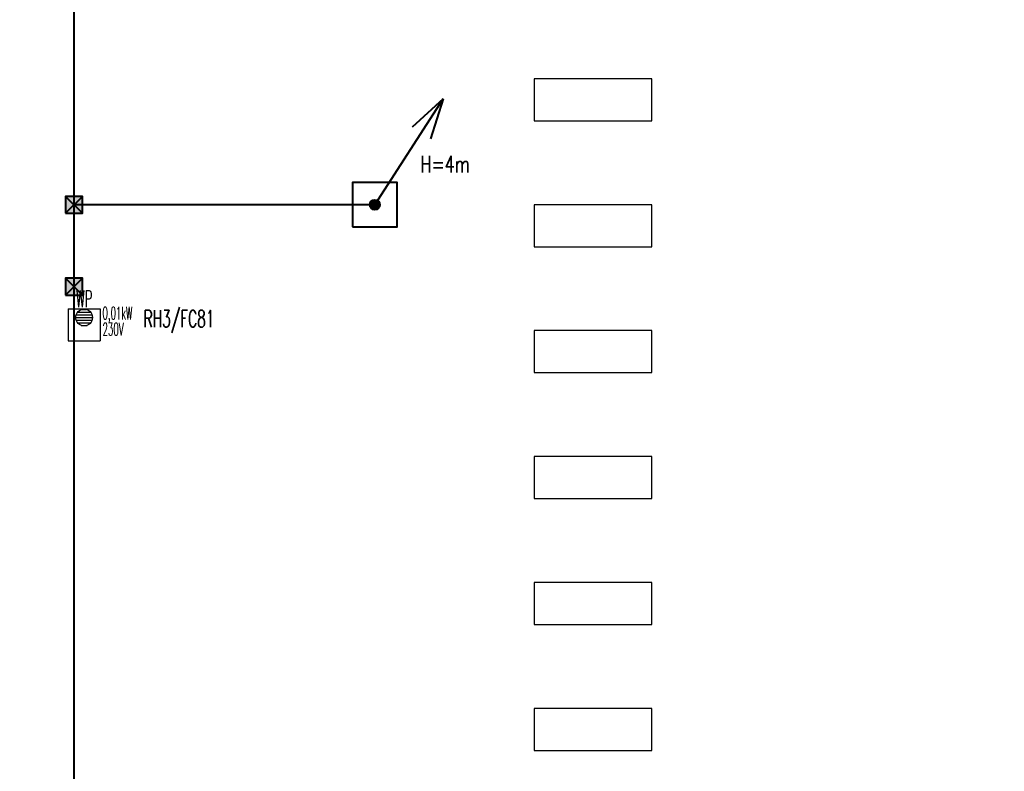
# Model space of a CAD drawing. Header units: millimetres. Extents: x -7955266 to 72030, y -46136 to 9299934.
# Tile 171 of 203: x -5050150 to -5026705, y 6514933 to 6532834. Entities that reach past the tile are written whole.
import ezdxf
from ezdxf.enums import TextEntityAlignment as Align

# ---------------------------------------------------------------- set-up
doc = ezdxf.new("R2010")
doc.units = ezdxf.units.MM
doc.header["$LTSCALE"] = 10
doc.layers.add('0-NASWIETLA', color=7, linetype='Continuous')
for name, color, linetype, lineweight in [('BMS_urzadzenia_nr_obw_magistrala', 140, 'Continuous', 13), ('BMS_urzadzenia_WE_WY', 30, 'Continuous', 20), ('IE_ATRYBUTY_ BLOCK_1', 7, 'Continuous', 25), ('IE_ATRYBUTY_ BLOCK_2', 7, 'Continuous', 18), ('IE_urzadzenia', 30, 'Continuous', 25), ('IE_urzadzenia_nr_obw', 94, 'Continuous', 20), ('IE_zwody', 140, 'Continuous', 40)]:
    doc.layers.add(name, color=color, linetype=linetype, lineweight=lineweight)
doc.styles.add('ROMANS', font='romans.shx', dxfattribs={"width": 0.8})

# ---------------------------------------------------------------- blocks, each defined once
blk = doc.blocks.new('urzadzenie_wpust dachowy')
h = blk.add_hatch()
h.set_pattern_fill('ANSI31', color=256, scale=10, angle=315, style=0)
h.set_pattern_definition([(0, (2.509104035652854e-14, -297.4502871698), (1.06581410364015e-14, 31.75), [])])
edge = h.paths.add_edge_path()
edge.add_arc((-0.6406207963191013, -104.321014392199), 100, 0, 360)
for p, q in [((-191.9349323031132, 0), (191.9349323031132, 0)), ((-191.9349323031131, 0), (-191.9349323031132, -384)), ((191.9349323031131, 0), (191.9349323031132, -384)), ((-191.9349323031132, -384), (191.9349323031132, -384))]:
    blk.add_line(p, q)
blk.add_circle((-0.6406207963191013, -104.321014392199), 100)
at = {"layer": 'BMS_urzadzenia_nr_obw_magistrala', "style": 'ROMANS', "width": 0.5, "flags": 8}
blk.add_attdef('ADR_BMS', (238.6098668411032, -152.5362144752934), '', height=150, dxfattribs=at)
at = {"layer": 'BMS_urzadzenia_WE_WY', "style": 'ROMANS', "width": 0.5, "flags": 8}
blk.add_attdef('BMS_WE_WY', (238.6098668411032, -357.6282089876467), '', height=150, dxfattribs=at)
at = {"layer": 'IE_ATRYBUTY_ BLOCK_1', "style": 'ROMANS', "width": 0.5, "flags": 8}
blk.add_attdef('TYP', text='', height=200, dxfattribs=at).set_placement((-0.6406207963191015, 17.75583003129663), align=Align.CENTER)
at = {"layer": 'IE_ATRYBUTY_ BLOCK_2', "style": 'ROMANS', "width": 0.5, "flags": 8}
for tag, p in [('OPIS1', (-0.6406207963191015, -365.7651066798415)), ('OPIS2', (-0.6406207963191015, -758.8136129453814))]:
    blk.add_attdef(tag, text='', height=150, dxfattribs=at).set_placement(p, align=Align.CENTER)
at = {"layer": 'IE_urzadzenia_nr_obw', "style": 'ROMANS', "width": 0.5, "flags": 8}
blk.add_attdef('NR_OBW', text='', height=150, dxfattribs=at).set_placement((-0.640620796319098, -569.9949141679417), align=Align.CENTER)
blk = doc.blocks.new('G$C4A87D2E6')
at = {"layer": '0-NASWIETLA', "color": 1}
for points in [[(-3610.01156236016, -10285.99983426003), (-3610.01156236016, -10185.99983426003), (-3890.01156236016, -10185.99983426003), (-3890.01156236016, -10285.99983426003)], [(-3610.01156236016, -10585.99983426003), (-3610.01156236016, -10485.99983426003), (-3890.01156236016, -10485.99983426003), (-3890.01156236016, -10585.99983426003)], [(-3610.01156236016, -10885.99983426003), (-3610.01156236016, -10785.99983426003), (-3890.01156236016, -10785.99983426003), (-3890.01156236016, -10885.99983426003)], [(-3610.01156236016, -11185.99983426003), (-3610.01156236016, -11085.99983426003), (-3890.01156236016, -11085.99983426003), (-3890.01156236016, -11185.99983426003)], [(-3610.01156236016, -11485.99983426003), (-3610.01156236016, -11385.99983426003), (-3890.01156236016, -11385.99983426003), (-3890.01156236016, -11485.99983426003)], [(-3610.01156236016, -11785.99983426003), (-3610.01156236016, -11685.99983426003), (-3890.01156236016, -11685.99983426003), (-3890.01156236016, -11785.99983426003)]]:
    blk.add_lwpolyline(points, close=True, dxfattribs=at)
blk = doc.blocks.new('polaczenie_skrecane')
blk.add_hatch(color=256).paths.add_polyline_path([(-100.2917648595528, -100.2917648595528), (99.70823514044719, -100.2917648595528), (99.70823514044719, 99.70823514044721), (-100.2917648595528, 99.70823514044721)])
for p, q in [((99.70823514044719, -100.2917648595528), (-100.2917648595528, 99.70823514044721)), ((99.70823514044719, 99.70823514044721), (-100.2917648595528, -100.2917648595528))]:
    blk.add_line(p, q)
blk.add_lwpolyline([(-100.2917648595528, -100.2917648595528), (99.70823514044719, -100.2917648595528), (99.70823514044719, 99.70823514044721), (-100.2917648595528, 99.70823514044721)], close=True)
at = {"layer": 'IE_ATRYBUTY_ BLOCK_1', "style": 'ROMANS', "width": 0.7, "flags": 8}
blk.add_attdef('TYP', text='', height=200, dxfattribs=at).set_placement((-0.2917648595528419, 119.6167062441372), align=Align.CENTER)
at = {"layer": 'IE_ATRYBUTY_ BLOCK_2', "style": 'ROMANS', "width": 0.6, "flags": 8}
for tag, p in [('OPIS1', (-0.2917648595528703, -273.7423123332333)), ('OPIS2', (-0.2917648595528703, -473.7423123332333))]:
    blk.add_attdef(tag, text='', height=150, dxfattribs=at).set_placement(p, align=Align.CENTER)
blk = doc.blocks.new('*U17')
h = blk.add_hatch(color=256)
edge = h.paths.add_edge_path()
edge.add_arc((2.91038304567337e-11, 2.91038304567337e-11), 60, 0, 360)
for p, q in [((0, 0), (813.5496950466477, 1260.213035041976)), ((813.5496950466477, 1260.21303504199), (442.884429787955, 924.6429810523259)), ((813.5496950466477, 1260.21303504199), (660.3291859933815, 784.2682109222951))]:
    blk.add_line(p, q)
blk.add_lwpolyline([(-265, -265), (265, -265), (265, 265), (-265, 265)], close=True)
blk.add_circle((2.91038304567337e-11, 2.91038304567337e-11), 60)
at = {"layer": 'IE_ATRYBUTY_ BLOCK_1', "style": 'ROMANS', "width": 0.7, "flags": 8}
blk.add_attdef('TYP', text='', height=200, dxfattribs=at).set_placement((836.9958526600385, 383.351971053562), align=Align.CENTER)
at = {"layer": 'IE_ATRYBUTY_ BLOCK_2', "style": 'ROMANS', "width": 0.6, "flags": 8}
for tag, p in [('OPIS1', (836.9958526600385, 165.8208366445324)), ('OPIS2', (836.9958526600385, -34.17916335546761))]:
    blk.add_attdef(tag, text='', height=150, dxfattribs=at).set_placement(p, align=Align.CENTER)

msp = doc.modelspace()

# ---------------------------------------------------------------- linework, layer by layer
at = {"layer": 'IE_zwody'}
for p, q in [((-5048858.09893494, 6634448.945781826, 4.872312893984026e-05), (-5048858.09893494, 6455618.704113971, 4.863689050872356e-05)), ((-5041692.256507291, 6528426.8559067, 3.410052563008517e-05), (-5048858.340965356, 6528426.8559067, 0.0001045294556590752))]:
    msp.add_line(p, q, dxfattribs=at)

# ---------------------------------------------------------------- block references
at = {"xscale": 10, "yscale": 10, "zscale": 10}
msp.add_blockref('G$C4A87D2E6', (-4998995.876775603, 6633287.620079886), dxfattribs=at)
at = {"layer": 'IE_urzadzenia'}
ref = msp.add_blockref('urzadzenie_wpust dachowy', (-5048615.594934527, 6525950.339080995), dxfattribs=dict(at, xscale=2, yscale=2, zscale=2))
ref.add_attrib('OPIS1', '0,01kW', dxfattribs={"layer": 'IE_ATRYBUTY_ BLOCK_2', "height": 300, "style": 'ROMANS', "width": 0.5, "flags": 8}).set_placement((-5047821.775109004, 6525697.344362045), align=Align.CENTER)
ref.add_attrib('OPIS2', '230V', dxfattribs={"layer": 'IE_ATRYBUTY_ BLOCK_2', "height": 300, "style": 'ROMANS', "width": 0.5, "flags": 8}).set_placement((-5047925.961977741, 6525312.502562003), align=Align.CENTER)
ref.add_attrib('TYP', 'WP', dxfattribs={"layer": 'IE_ATRYBUTY_ BLOCK_1', "height": 400, "style": 'ROMANS', "width": 0.5, "flags": 8}).set_placement((-5048616.876176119, 6525985.850741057), align=Align.CENTER)
at = {"layer": 'IE_zwody'}
ref = msp.add_blockref('*U17', (-5041692.256507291, 6528426.8559067, 3.410052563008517e-05), dxfattribs=dict(at, xscale=2, yscale=2, zscale=2))
ref.add_attrib('TYP', 'H=4m', dxfattribs={"layer": 'IE_ATRYBUTY_ BLOCK_1', "height": 400, "style": 'ROMANS', "width": 0.7}).set_placement((-5040018.26480197, 6529193.559848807, 3.410052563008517e-05), align=Align.CENTER)
at = {"layer": 'IE_zwody', "linetype": 'Continuous', "ltscale": 20, "xscale": 2, "yscale": 2, "zscale": 2}
for p in [(-5048857.173905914, 6528426.855906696, 9.81091052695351e-05), (-5048856.931875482, 6526475.099442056, -1.124735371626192e-05)]:
    msp.add_blockref('polaczenie_skrecane', p, dxfattribs=at)

# ---------------------------------------------------------------- texts
at = {"layer": 'IE_urzadzenia_nr_obw', "style": 'ROMANS', "width": 0.6}
msp.add_text('RH3/FC81', height=399.9999999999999, dxfattribs=at).set_placement((-5047199.761388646, 6525512.591695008))

doc.saveas('drawing.dxf')
